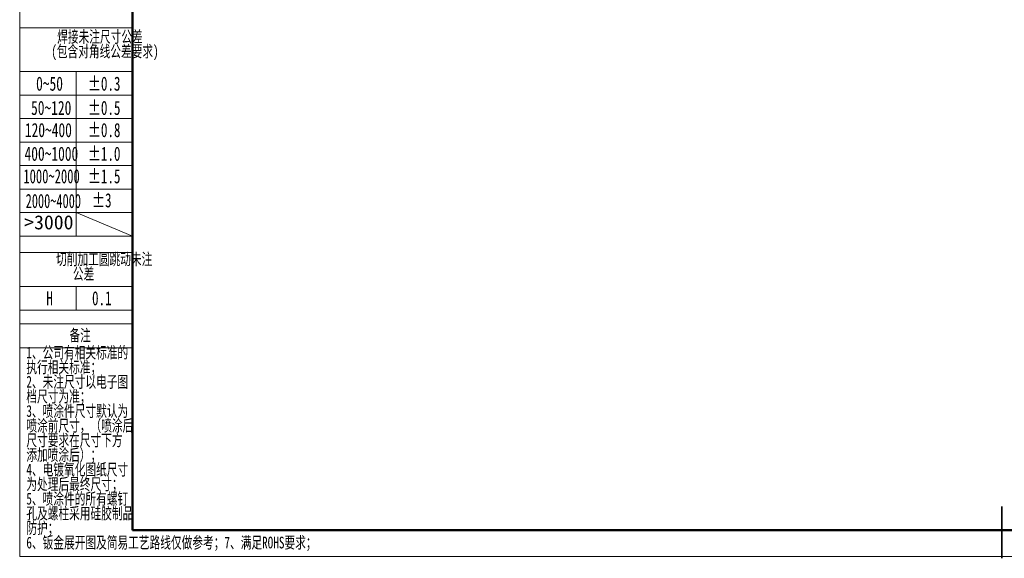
# Model space of a CAD drawing. Header units: millimetres. Extents: x 0 to 840, y 0 to 594.
# Tile 1 of 28: x 0 to 419, y 0 to 229. Entities that reach past the tile are written whole.
import ezdxf

# ---------------------------------------------------------------- set-up
doc = ezdxf.new("R2010")
doc.units = ezdxf.units.MM
doc.linetypes.add('CENTERX2', pattern=[20.32, 12.7, -2.54, 2.54, -2.54])
doc.layers.get('0').update_dxf_attribs({"lineweight": 18})
doc.layers.add('标注层', color=150, linetype='Continuous', lineweight=18)
doc.styles.add('SLDTEXTSTYLE0', font='txt', dxfattribs={"width": 0.7})
doc.styles.add('SLDTEXTSTYLE1', font='txt', dxfattribs={"width": 0.7})
doc.styles.add('SLDTEXTSTYLE17', font='txt', dxfattribs={"width": 0.653082})
doc.styles.add('SLDTEXTSTYLE18', font='txt', dxfattribs={"width": 0.641279})
doc.styles.add('SLDTEXTSTYLE5', font='txt', dxfattribs={"width": 0.677991})
doc.styles.add('SLDTEXTSTYLE7', font='txt', dxfattribs={"width": 1.026693})

# ---------------------------------------------------------------- blocks, each defined once
blk = doc.blocks.new('SW_NOTE_20')
at = {"layer": '标注层', "color": 0, "char_height": 2.5, "attachment_point": 2, "style": 'SLDTEXTSTYLE0'}
for s, insert, width in [('焊接未注尺寸公差', (13.75, 3.22), 39.5559), ('(包含对角线公差要求)', (14.82, 0.11), 47.8855)]:
    blk.add_mtext(s, dxfattribs=dict(at, insert=insert, width=width))
blk = doc.blocks.new('SW_NOTE_21')
at = {"layer": '标注层', "color": 0, "char_height": 2.5, "attachment_point": 2, "style": 'SLDTEXTSTYLE0'}
for s, insert, width in [('切削加工圆跳动未注', (15.47, 3.22), 44.6201), ('公差', (11.09, 0.11), 9.3855)]:
    blk.add_mtext(s, dxfattribs=dict(at, insert=insert, width=width))
blk = doc.blocks.new('SW_NOTE_22')
at = {"layer": '标注层', "color": 0, "char_height": 2.5, "attachment_point": 1, "style": 'SLDTEXTSTYLE0'}
for s, insert, width in [('1、公司有相关标准的', (0, 3.22), 46.595), ('执行相关标准；', (0, 0.11), 31.1676), ('2、未注尺寸以电子图', (0, -3), 46.8687), ('档尺寸为准；', (0, -6.11), 26.1425), ('3、喷涂件尺寸默认为', (0, -9.22), 47.0056), ('喷涂前尺寸，（喷涂后', (0, -12.33), 49.2933), ('尺寸要求在尺寸下方', (0, -15.44), 44.6788), ('添加喷涂后）；', (0, -18.56), 31.1285), ('4、电镀氧化图纸尺寸', (0, -21.67), 47.1034), ('为处理后最终尺寸；', (0, -24.78), 41.1201), ('5、喷涂件的所有螺钉', (0, -27.89), 47.0447), ('孔及螺柱采用硅胶制品', (0, -31), 49.3324), ('防护；', (0, -34.11), 10.8324)]:
    blk.add_mtext(s, dxfattribs=dict(at, insert=insert, width=width))

msp = doc.modelspace()

# ---------------------------------------------------------------- linework, layer by layer
at = {"color": 7, "linetype": 'Continuous', "lineweight": 18}
for p, q in [((0, 594.4), (0, 0.4)), ((0, 0.4), (839.99, 0.4))]:
    msp.add_line(p, q, dxfattribs=at)
at = {"color": 1, "linetype": 'Continuous', "lineweight": 18}
for p, q in [((0, 581.58), (0, 0.4)), ((0, 225.33), (47.99, 225.33)), ((0, 206.71), (24, 206.71)), ((24, 206.71), (24, 136.71)), ((47.99, 206.71), (24, 206.71)), ((0, 196.71), (47.99, 196.71)), ((0, 186.71), (47.99, 186.71)), ((0, 176.71), (47.99, 176.71)), ((0, 166.71), (47.99, 166.71)), ((0, 156.71), (47.99, 156.71)), ((0, 146.71), (47.99, 146.71)), ((24, 146.69), (47.99, 136.71)), ((0, 136.71), (47.99, 136.71)), ((0, 129.79), (47.99, 129.79)), ((0, 115.21), (47.99, 115.21)), ((24, 115.21), (24, 105.21)), ((0, 105.21), (47.99, 105.21)), ((0, 99.41), (47.99, 99.41)), ((0, 89.11), (47.99, 89.11))]:
    msp.add_line(p, q, dxfattribs=at)
at = {"color": 7, "linetype": 'Continuous', "lineweight": 50}
for q in [(47.99, 581.58), (827.99, 11.58)]:
    msp.add_line((47.99, 11.58), q, dxfattribs=at)
at = {"color": 1, "linetype": 'CENTERX2', "lineweight": 18}
msp.add_line((0, 206.71), (47.99, 206.71), dxfattribs=at)
at = {"color": 7, "linetype": 'Continuous', "lineweight": 35}
msp.add_line((417.99, 21.58), (417.99, -0.42), dxfattribs=at)

# ---------------------------------------------------------------- block references
at = {"layer": '标注层', "color": 1, "xscale": 2, "yscale": 2, "zscale": 2}
for name, p in [('SW_NOTE_20', (6.65, 217.63)), ('SW_NOTE_21', (5.01, 122.96)), ('SW_NOTE_22', (2.83, 83.23))]:
    msp.add_blockref(name, p, dxfattribs=at)

# ---------------------------------------------------------------- texts
at = {"layer": '标注层', "color": 1}
for s, insert, char_height, width, attachment_point, style in [('0~50', (6.98, 204.59), 6, 22.8536, 1, 'SLDTEXTSTYLE1'), ('%%P0.3', (29.04, 204.59), 6, 26.5439, 1, 'SLDTEXTSTYLE5'), ('50~120', (4.84, 194.28), 6, 34.7263, 1, 'SLDTEXTSTYLE1'), ('%%P0.5', (29.04, 194.28), 6, 26.5439, 1, 'SLDTEXTSTYLE5'), ('120~400', (2.21, 184.84), 6, 40.076, 1, 'SLDTEXTSTYLE1'), ('%%P0.8', (29.04, 184.84), 6, 26.5894, 1, 'SLDTEXTSTYLE5'), ('400~1000', (2.06, 174.75), 6, 47.0212, 1, 'SLDTEXTSTYLE1'), ('%%P1.0', (29.04, 174.75), 6, 26.6803, 1, 'SLDTEXTSTYLE5'), ('1000~2000', (1.57, 165.17), 6, 48.5981, 1, 'SLDTEXTSTYLE17'), ('%%P1.5', (29.04, 165.17), 6, 26.5439, 1, 'SLDTEXTSTYLE5'), ('%%P3', (30.79, 154.95), 6, 14.9082, 1, 'SLDTEXTSTYLE5'), ('2000~4000', (2.54, 154.66), 6, 48.4076, 1, 'SLDTEXTSTYLE18'), ('>3000', (1.93, 145.57), 6, 41.9854, 1, 'SLDTEXTSTYLE7'), ('H', (11.32, 113.26), 6, 5.4088, 1, 'SLDTEXTSTYLE5'), ('0.1', (30.79, 113.26), 6, 15.7264, 1, 'SLDTEXTSTYLE5'), ('备注', (25.72, 96.98), 5, 19.0056, 2, 'SLDTEXTSTYLE0'), ('6、钣金展开图及简易工艺路线仅做参考；7、满足ROHS要求；', (2.83, 8.79), 5, 262.4804, 1, 'SLDTEXTSTYLE0')]:
    msp.add_mtext(s, dxfattribs=dict(at, insert=insert, char_height=char_height, width=width, attachment_point=attachment_point, style=style))

doc.saveas('drawing.dxf')
